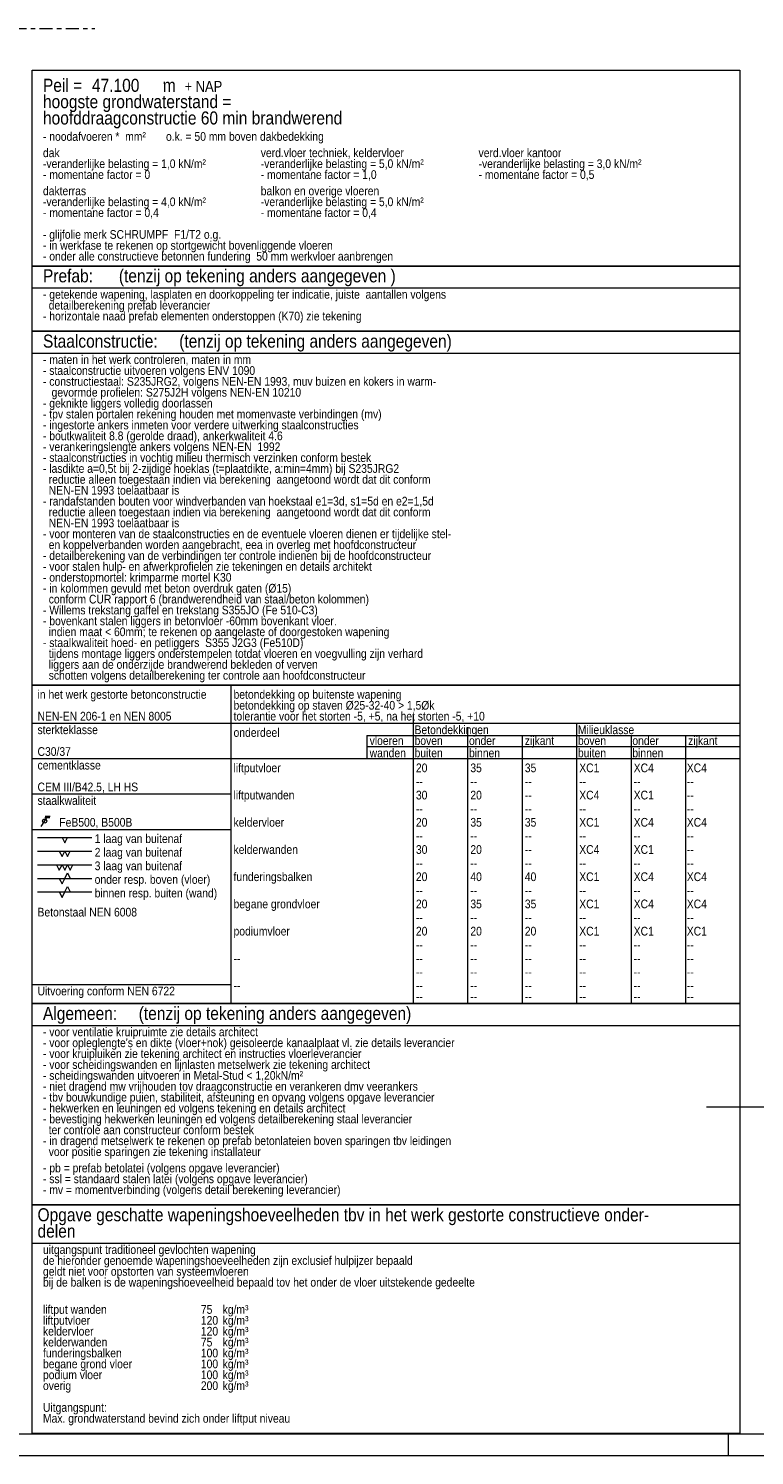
# Model space of a CAD drawing. Header units: millimetres. Extents: x -931 to -90, y -1411 to -817.
# Tile 51 of 63: x -461 to -294, y -1411 to -1083. Entities that reach past the tile are written whole.
import ezdxf

# ---------------------------------------------------------------- set-up
doc = ezdxf.new("R2010")
doc.units = ezdxf.units.MM
doc.linetypes.add('XKITLINE00', pattern=[0])
doc.linetypes.add('XKITLINE03', pattern=[6, 3, -1, 1, -1])
for name, color, linetype, lineweight in [('Overige objecten', 7, 'Continuous', 0), ('Stramien', 4, 'Continuous', 0), ('Tekening kader', 3, 'Continuous', 0), ('Tekst', 7, 'Continuous', 0)]:
    doc.layers.add(name, color=color, linetype=linetype, lineweight=lineweight)
doc.styles.add('ARIAL', font='arial.ttf')

msp = doc.modelspace()

# ---------------------------------------------------------------- linework, layer by layer
at = {"layer": 'Overige objecten', "linetype": 'XKITLINE00', "lineweight": 0}
msp.add_line((-257.86, -1330.71), (-305.36, -1330.71), dxfattribs=at)
at = {"layer": 'Stramien', "linetype": 'XKITLINE03', "lineweight": 0}
msp.add_line((-914.5, -1083.01), (-445.81, -1083.01), dxfattribs=at)
at = {"layer": 'Tekening kader', "linetype": 'XKITLINE00', "lineweight": 0}
for p, q in [((-926.36, -1405.71), (-95.36, -1405.71)), ((-300.36, -1410.71), (-300.36, -1405.71)), ((-931.36, -1410.71), (-90.36, -1410.71))]:
    msp.add_line(p, q, dxfattribs=at)
at = {"layer": 'Tekst', "linetype": 'XKITLINE00', "lineweight": 0}
for p, q in [((-460.22, -1092.55), (-297.72, -1092.55)), ((-460.22, -1137.55), (-460.22, -1092.55)), ((-297.72, -1092.55), (-297.72, -1137.55)), ((-460.22, -1137.55), (-297.72, -1137.55)), ((-460.22, -1152.55), (-460.22, -1137.55)), ((-297.72, -1137.55), (-460.22, -1137.55)), ((-297.72, -1137.55), (-297.72, -1152.55)), ((-460.22, -1142.55), (-297.72, -1142.55)), ((-460.22, -1152.55), (-297.72, -1152.55)), ((-460.22, -1233.8), (-460.22, -1152.55)), ((-297.72, -1152.55), (-460.22, -1152.55)), ((-297.72, -1152.55), (-297.72, -1233.8)), ((-460.22, -1157.55), (-297.72, -1157.55)), ((-460.22, -1233.8), (-297.72, -1233.8)), ((-460.22, -1306.93), (-460.22, -1233.8)), ((-297.72, -1233.8), (-460.22, -1233.8)), ((-414.6, -1233.8), (-414.6, -1306.93)), ((-297.72, -1233.8), (-297.72, -1306.93)), ((-372.72, -1240.68), (-372.72, -1306.93)), ((-460.22, -1242.55), (-297.72, -1242.55)), ((-360.22, -1243.49), (-360.22, -1306.93)), ((-335.22, -1242.55), (-335.22, -1306.93)), ((-383.35, -1245.37), (-297.72, -1245.37)), ((-383.35, -1245.37), (-383.35, -1250.68)), ((-383.35, -1247.87), (-297.72, -1247.87)), ((-347.72, -1245.37), (-347.72, -1306.93)), ((-322.72, -1245.37), (-322.72, -1306.93)), ((-310.22, -1245.37), (-310.22, -1306.93)), ((-460.22, -1250.68), (-297.72, -1250.68)), ((-460.22, -1258.8), (-414.6, -1258.8)), ((-458.1, -1266.25), (-456.63, -1263.86)), ((-457.33, -1264.17), (-456.17, -1264.17)), ((-457.25, -1263.86), (-456.1, -1263.86)), ((-460.22, -1266.93), (-414.6, -1266.93)), ((-458.97, -1268.8), (-446.47, -1268.8)), ((-453.35, -1268.8), (-452.72, -1270.05)), ((-452.72, -1270.05), (-452.1, -1268.8)), ((-458.97, -1271.93), (-446.47, -1271.93)), ((-453.97, -1271.93), (-453.35, -1273.18)), ((-453.35, -1273.18), (-452.72, -1271.93)), ((-452.72, -1271.93), (-452.1, -1273.18)), ((-452.1, -1273.18), (-451.47, -1271.93)), ((-458.97, -1275.05), (-446.47, -1275.05)), ((-454.6, -1275.05), (-453.97, -1276.3)), ((-453.97, -1276.3), (-453.35, -1275.05)), ((-453.35, -1275.05), (-452.72, -1276.3)), ((-452.72, -1276.3), (-452.1, -1275.05)), ((-452.72, -1278.18), (-452.1, -1276.93)), ((-452.1, -1275.05), (-451.47, -1276.3)), ((-452.1, -1276.93), (-451.47, -1278.18)), ((-451.47, -1276.3), (-450.85, -1275.05)), ((-458.97, -1278.18), (-446.47, -1278.18)), ((-453.97, -1278.18), (-453.35, -1279.43)), ((-453.35, -1279.43), (-452.72, -1278.18)), ((-452.72, -1281.3), (-452.1, -1280.05)), ((-452.1, -1280.05), (-451.47, -1281.3)), ((-458.97, -1281.3), (-446.47, -1281.3)), ((-453.97, -1281.3), (-453.35, -1282.55)), ((-453.35, -1282.55), (-452.72, -1281.3)), ((-460.22, -1302.55), (-414.6, -1302.55)), ((-460.22, -1306.93), (-297.72, -1306.93)), ((-460.22, -1353.18), (-460.22, -1306.93)), ((-297.72, -1306.93), (-460.22, -1306.93)), ((-460.22, -1306.93), (-414.6, -1306.93)), ((-297.72, -1306.93), (-297.72, -1353.18)), ((-460.22, -1311.93), (-297.72, -1311.93)), ((-460.22, -1353.18), (-297.72, -1353.18)), ((-460.22, -1405.68), (-460.22, -1353.18)), ((-297.72, -1353.18), (-460.22, -1353.18)), ((-297.72, -1353.18), (-297.72, -1405.68)), ((-460.22, -1361.93), (-297.72, -1361.93)), ((-297.72, -1405.68), (-460.22, -1405.68))]:
    msp.add_line(p, q, dxfattribs=at)
msp.add_circle((-457.33, -1265.01), 0.462, dxfattribs=at)

# ---------------------------------------------------------------- texts
at = {"layer": 'Tekst', "style": 'ARIAL', "width": 0.85}
for s, height, p in [('Peil = ', 3, (-457.72, -1097.55)), ('47.100', 3, (-446.47, -1097.55)), ('m', 3, (-430.22, -1097.55)), ('+ NAP', 2.5, (-425.22, -1097.55)), ('hoogste grondwaterstand = ', 3, (-457.72, -1101.3)), ('hoofddraagconstructie 60 min brandwerend', 3, (-457.72, -1105.05)), ('- noodafvoeren *  mm²       o.k. = 50 mm boven dakbedekking', 2, (-457.72, -1108.8)), ('dak', 2, (-457.72, -1112.55)), ('verd.vloer techniek, keldervloer', 2, (-407.72, -1112.55)), ('verd.vloer kantoor', 2, (-357.72, -1112.55)), ('-veranderlijke belasting = 1,0 kN/m²', 2, (-457.72, -1115.05)), ('-veranderlijke belasting = 5,0 kN/m²', 2, (-407.72, -1115.05)), ('-veranderlijke belasting = 3,0 kN/m²', 2, (-357.72, -1115.05)), ('- momentane factor = 0', 2, (-457.72, -1117.55)), ('- momentane factor = 1,0', 2, (-407.72, -1117.55)), ('- momentane factor = 0,5', 2, (-357.72, -1117.55)), ('dakterras', 2, (-457.72, -1121.3)), ('balkon en overige vloeren', 2, (-407.72, -1121.3)), ('-veranderlijke belasting = 4,0 kN/m²', 2, (-457.72, -1123.8)), ('-veranderlijke belasting = 5,0 kN/m²', 2, (-407.72, -1123.8)), ('- momentane factor = 0,4', 2, (-457.72, -1126.3)), ('- momentane factor = 0,4', 2, (-407.72, -1126.3)), ('- glijfolie merk SCHRUMPF  F1/T2 o.g.', 2, (-457.72, -1131.3)), ('- in werkfase te rekenen op stortgewicht bovenliggende vloeren', 2, (-457.72, -1133.8)), ('- onder alle constructieve betonnen fundering  50 mm werkvloer aanbrengen', 2, (-457.72, -1136.3)), ('Prefab:      (tenzij op tekening anders aangegeven )', 3, (-457.72, -1141.3)), ('- getekende wapening, lasplaten en doorkoppeling ter indicatie, juiste  aantallen volgens', 2, (-457.72, -1145.05)), ('  detailberekening prefab leverancier', 2, (-457.72, -1147.55)), ('- horizontale naad prefab elementen onderstoppen (K70) zie tekening', 2, (-457.72, -1150.05)), ('Staalconstructie:     (tenzij op tekening anders aangegeven)', 3, (-457.72, -1156.3)), ('- maten in het werk controleren, maten in mm', 2, (-457.72, -1160.05)), ('- staalconstructie uitvoeren volgens ENV 1090', 2, (-457.72, -1162.55)), ('- constructiestaal: S235JRG2, volgens NEN-EN 1993, muv buizen en kokers in warm-', 2, (-457.72, -1165.05)), ('   gevormde profielen: S275J2H volgens NEN-EN 10210', 2, (-457.72, -1167.55)), ('- geknikte liggers volledig doorlassen', 2, (-457.72, -1170.05)), ('- tpv stalen portalen rekening houden met momenvaste verbindingen (mv)', 2, (-457.72, -1172.55)), ('- ingestorte ankers inmeten voor verdere uitwerking staalconstructies', 2, (-457.72, -1175.05)), ('- boutkwaliteit 8.8 (gerolde draad), ankerkwaliteit 4.6', 2, (-457.72, -1177.55)), ('- verankeringslengte ankers volgens NEN-EN  1992', 2, (-457.72, -1180.05)), ('- staalconstructies in vochtig milieu thermisch verzinken conform bestek', 2, (-457.72, -1182.55)), ('- lasdikte a=0,5t bij 2-zijdige hoeklas (t=plaatdikte, a:min=4mm) bij S235JRG2', 2, (-457.72, -1185.05)), ('  reductie alleen toegestaan indien via berekening  aangetoond wordt dat dit conform', 2, (-457.72, -1187.55)), ('  NEN-EN 1993 toelaatbaar is', 2, (-457.72, -1190.05)), ('- randafstanden bouten voor windverbanden van hoekstaal e1=3d, s1=5d en e2=1,5d', 2, (-457.72, -1192.55)), ('  reductie alleen toegestaan indien via berekening  aangetoond wordt dat dit conform', 2, (-457.72, -1195.05)), ('  NEN-EN 1993 toelaatbaar is', 2, (-457.72, -1197.55)), ('- voor monteren van de staalconstructies en de eventuele vloeren dienen er tijdelijke stel-', 2, (-457.72, -1200.05)), ('  en koppelverbanden worden aangebracht, eea in overleg met hoofdconstructeur', 2, (-457.72, -1202.55)), ('- detailberekening van de verbindingen ter controle indienen bij de hoofdconstructeur', 2, (-457.72, -1205.05)), ('- voor stalen hulp- en afwerkprofielen zie tekeningen en details architekt', 2, (-457.72, -1207.55)), ('- onderstopmortel: krimparme mortel K30', 2, (-457.72, -1210.05)), ('- in kolommen gevuld met beton overdruk gaten (Ø15) ', 2, (-457.72, -1212.55)), ('- Willems trekstang gaffel en trekstang S355JO (Fe 510-C3)', 2, (-457.72, -1217.55)), ('  conform CUR rapport 6 (brandwerendheid van staal/beton kolommen)', 2, (-457.72, -1215.05)), ('- bovenkant stalen liggers in betonvloer -60mm bovenkant vloer.', 2, (-457.72, -1220.05)), ('  indien maat < 60mm; te rekenen op aangelaste of doorgestoken wapening', 2, (-457.72, -1222.55)), ('- staalkwaliteit hoed- en petliggers  S355 J2G3 (Fe510D)', 2, (-457.72, -1225.05)), ('  tijdens montage liggers onderstempelen totdat vloeren en voegvulling zijn verhard ', 2, (-457.72, -1227.55)), ('  liggers aan de onderzijde brandwerend bekleden of verven', 2, (-457.72, -1230.05)), ('  schotten volgens detailberekening ter controle aan hoofdconstructeur', 2, (-457.72, -1232.55)), ('in het werk gestorte betonconstructie', 2, (-458.97, -1236.93)), ('betondekking op buitenste wapening', 2, (-413.97, -1236.93)), ('betondekking op staven Ø25-32-40 > 1,5Øk', 2, (-413.97, -1239.43)), ('NEN-EN 206-1 en NEN 8005', 2, (-458.97, -1241.93)), ('tolerantie voor het storten -5, +5, na het storten -5, +10', 2, (-413.97, -1241.93)), ('sterkteklasse', 2, (-458.97, -1245.05)), ('onderdeel', 2, (-413.97, -1245.68)), ('Betondekkingen', 2, (-372.41, -1245.05)), ('Milieuklasse', 2, (-334.91, -1245.05)), ('C30/37', 2, (-458.97, -1250.05)), ('vloeren', 2, (-382.72, -1247.55)), ('wanden', 2, (-382.72, -1250.37)), ('boven', 2, (-372.41, -1247.55)), ('buiten', 2, (-372.41, -1250.37)), ('onder', 2, (-359.91, -1247.55)), ('binnen', 2, (-359.91, -1250.37)), ('zijkant', 2, (-347.1, -1247.55)), ('boven', 2, (-334.91, -1247.55)), ('buiten', 2, (-334.91, -1250.37)), ('onder', 2, (-322.41, -1247.55)), ('binnen', 2, (-322.41, -1250.37)), ('zijkant', 2, (-309.6, -1247.55)), ('cementklasse', 2, (-458.97, -1253.18)), ('liftputvloer', 2, (-413.97, -1253.8)), ('20', 2, (-372.1, -1253.8)), ('35', 2, (-359.6, -1253.8)), ('35', 2, (-347.1, -1253.8)), ('XC1', 2, (-334.6, -1253.8)), ('XC4', 2, (-322.1, -1253.8)), ('XC4', 2, (-309.91, -1253.8)), ('CEM III/B42.5, LH HS', 2, (-458.97, -1258.18)), ('liftputwanden', 2, (-413.97, -1260.05)), ('30', 2, (-372.1, -1260.05)), ('--', 2, (-372.1, -1256.93)), ('20', 2, (-359.6, -1260.05)), ('--', 2, (-359.6, -1256.93)), ('--', 2, (-347.1, -1256.93)), ('XC4', 2, (-334.6, -1260.05)), ('--', 2, (-334.6, -1256.93)), ('XC1', 2, (-322.1, -1260.05)), ('--', 2, (-322.1, -1256.93)), ('--', 2, (-309.91, -1256.93)), ('staalkwaliteit', 2, (-458.97, -1261.3)), ('--', 2, (-347.1, -1260.05)), ('--', 2, (-309.91, -1260.05)), ('FeB500, B500B', 2, (-453.97, -1266.3)), ('keldervloer', 2, (-413.97, -1266.3)), ('20', 2, (-372.1, -1266.3)), ('--', 2, (-372.1, -1263.18)), ('35', 2, (-359.6, -1266.3)), ('--', 2, (-359.6, -1263.18)), ('35', 2, (-347.1, -1266.3)), ('--', 2, (-347.1, -1263.18)), ('XC1', 2, (-334.6, -1266.3)), ('--', 2, (-334.6, -1263.18)), ('XC4', 2, (-322.1, -1266.3)), ('--', 2, (-322.1, -1263.18)), ('XC4', 2, (-309.91, -1266.3)), ('--', 2, (-309.91, -1263.18)), ('1 laag van buitenaf', 2, (-445.85, -1270.05)), ('2 laag van buitenaf', 2, (-445.85, -1273.18)), ('kelderwanden', 2, (-413.97, -1272.55)), ('30', 2, (-372.1, -1272.55)), ('--', 2, (-372.1, -1269.43)), ('20', 2, (-359.6, -1272.55)), ('--', 2, (-359.6, -1269.43)), ('--', 2, (-347.1, -1269.43)), ('XC4', 2, (-334.6, -1272.55)), ('--', 2, (-334.6, -1269.43)), ('XC1', 2, (-322.1, -1272.55)), ('--', 2, (-322.1, -1269.43)), ('--', 2, (-309.91, -1269.43)), ('3 laag van buitenaf', 2, (-445.85, -1276.3)), ('--', 2, (-347.1, -1272.55)), ('--', 2, (-309.91, -1272.55)), ('onder resp. boven (vloer)', 2, (-445.85, -1279.43)), ('funderingsbalken', 2, (-413.97, -1278.8)), ('20', 2, (-372.1, -1278.8)), ('--', 2, (-372.1, -1275.68)), ('40', 2, (-359.6, -1278.8)), ('--', 2, (-359.6, -1275.68)), ('40', 2, (-347.1, -1278.8)), ('--', 2, (-347.1, -1275.68)), ('XC1', 2, (-334.6, -1278.8)), ('--', 2, (-334.6, -1275.68)), ('XC4', 2, (-322.1, -1278.8)), ('--', 2, (-322.1, -1275.68)), ('XC4', 2, (-309.91, -1278.8)), ('--', 2, (-309.91, -1275.68)), ('binnen resp. buiten (wand)', 2, (-445.85, -1282.55)), ('--', 2, (-372.1, -1281.93)), ('--', 2, (-359.6, -1281.93)), ('--', 2, (-347.1, -1281.93)), ('--', 2, (-334.6, -1281.93)), ('--', 2, (-322.1, -1281.93)), ('--', 2, (-309.91, -1281.93)), ('begane grondvloer', 2, (-413.97, -1285.05)), ('20', 2, (-372.1, -1285.05)), ('35', 2, (-359.6, -1285.05)), ('35', 2, (-347.1, -1285.05)), ('XC1', 2, (-334.6, -1285.05)), ('XC4', 2, (-322.1, -1285.05)), ('XC4', 2, (-309.91, -1285.05)), ('Betonstaal NEN 6008', 2, (-458.97, -1286.93)), ('--', 2, (-372.1, -1288.18)), ('--', 2, (-359.6, -1288.18)), ('--', 2, (-347.1, -1288.18)), ('--', 2, (-334.6, -1288.18)), ('--', 2, (-322.1, -1288.18)), ('--', 2, (-309.91, -1288.18)), ('podiumvloer', 2, (-413.97, -1291.3)), ('20', 2, (-372.1, -1291.3)), ('20', 2, (-359.6, -1291.3)), ('20', 2, (-347.1, -1291.3)), ('XC1', 2, (-334.6, -1291.3)), ('XC1', 2, (-322.1, -1291.3)), ('XC1', 2, (-309.91, -1291.3)), ('--', 2, (-372.1, -1294.43)), ('--', 2, (-359.6, -1294.43)), ('--', 2, (-347.1, -1294.43)), ('--', 2, (-334.6, -1294.43)), ('--', 2, (-322.1, -1294.43)), ('--', 2, (-309.91, -1294.43)), ('--', 2, (-413.97, -1297.55)), ('--', 2, (-372.1, -1297.55)), ('--', 2, (-359.6, -1297.55)), ('--', 2, (-347.1, -1297.55)), ('--', 2, (-334.6, -1297.55)), ('--', 2, (-322.1, -1297.55)), ('--', 2, (-309.91, -1297.55)), ('--', 2, (-372.1, -1300.68)), ('--', 2, (-359.6, -1300.68)), ('--', 2, (-347.1, -1300.68)), ('--', 2, (-334.6, -1300.68)), ('--', 2, (-322.1, -1300.68)), ('--', 2, (-309.91, -1300.68)), ('Uitvoering conform NEN 6722', 2, (-458.97, -1305.05)), ('--', 2, (-413.97, -1303.8)), ('--', 2, (-372.1, -1303.8)), ('--', 2, (-359.6, -1303.8)), ('--', 2, (-347.1, -1303.8)), ('--', 2, (-334.6, -1303.8)), ('--', 2, (-322.1, -1303.8)), ('--', 2, (-309.91, -1303.8)), ('Algemeen:     (tenzij op tekening anders aangegeven)', 3, (-457.72, -1310.68)), ('--', 2, (-372.1, -1306.3)), ('--', 2, (-359.6, -1306.3)), ('--', 2, (-347.1, -1306.3)), ('--', 2, (-334.6, -1306.3)), ('--', 2, (-322.1, -1306.3)), ('--', 2, (-309.91, -1306.3)), ('- voor ventilatie kruipruimte zie details architect', 2, (-457.72, -1314.43)), ("- voor opleglengte's en dikte (vloer+nok) geisoleerde kanaalplaat vl. zie details leverancier", 2, (-457.72, -1316.93)), ('- voor kruipluiken zie tekening architect en instructies vloerleverancier', 2, (-457.72, -1319.43)), ('- voor scheidingswanden en lijnlasten metselwerk zie tekening architect', 2, (-457.72, -1321.93)), ('- scheidingswanden uitvoeren in Metal-Stud < 1,20kN/m²', 2, (-457.72, -1324.43)), ('- niet dragend mw vrijhouden tov draagconstructie en verankeren dmv veerankers', 2, (-457.72, -1326.93)), ('- tbv bouwkundige puien, stabiliteit, afsteuning en opvang volgens opgave leverancier', 2, (-457.72, -1329.43)), ('- hekwerken en leuningen ed volgens tekening en details architect', 2, (-457.72, -1331.93)), ('- bevestiging hekwerken leuningen ed volgens detailberekening staal leverancier', 2, (-457.72, -1334.43)), ('  ter controle aan constructeur conform bestek', 2, (-457.72, -1336.93)), ('- in dragend metselwerk te rekenen op prefab betonlateien boven sparingen tbv leidingen', 2, (-457.72, -1339.43)), ('  voor positie sparingen zie tekening installateur', 2, (-457.72, -1341.93)), ('- pb = prefab betolatei (volgens opgave leverancier)', 2, (-457.72, -1345.68)), ('- ssl = standaard stalen latei (volgens opgave leverancier)', 2, (-457.72, -1348.18)), ('- mv = momentverbinding (volgens detail berekening leverancier)', 2, (-457.72, -1350.68)), ('Opgave geschatte wapeningshoeveelheden tbv in het werk gestorte constructieve onder-', 3, (-458.97, -1356.93)), ('delen', 3, (-458.97, -1360.68)), ('uitgangspunt traditioneel gevlochten wapening', 2, (-457.72, -1364.43)), ('de hieronder genoemde wapeningshoeveelheden zijn exclusief hulpijzer bepaald', 2, (-457.72, -1366.93)), ('geldt niet voor opstorten van systeemvloeren', 2, (-457.72, -1369.43)), ('bij de balken is de wapeningshoeveelheid bepaald tov het onder de vloer uitstekende gedeelte ', 2, (-457.72, -1371.93)), ('liftput wanden', 2, (-457.72, -1378.18)), ('75', 2, (-421.47, -1378.18)), ('kg/m³', 2, (-416.47, -1378.18)), ('liftputvloer', 2, (-457.72, -1380.68)), ('120', 2, (-421.47, -1380.68)), ('kg/m³', 2, (-416.47, -1380.68)), ('keldervloer', 2, (-457.72, -1383.18)), ('120', 2, (-421.47, -1383.18)), ('kg/m³', 2, (-416.47, -1383.18)), ('funderingsbalken', 2, (-457.72, -1388.18)), ('kelderwanden', 2, (-457.72, -1385.68)), ('75', 2, (-421.47, -1385.68)), ('kg/m³', 2, (-416.47, -1385.68)), ('kg/m³', 2, (-416.47, -1388.18)), ('begane grond vloer', 2, (-457.72, -1390.68)), ('100', 2, (-421.47, -1388.18)), ('100', 2, (-421.47, -1390.68)), ('kg/m³', 2, (-416.47, -1390.68)), ('podium vloer', 2, (-457.72, -1393.18)), ('100', 2, (-421.47, -1393.18)), ('kg/m³', 2, (-416.47, -1393.18)), ('overig', 2, (-457.72, -1395.68)), ('200', 2, (-421.47, -1395.68)), ('kg/m³', 2, (-416.47, -1395.68)), ('Uitgangspunt:', 2, (-457.72, -1400.68)), ('Max. grondwaterstand bevind zich onder liftput niveau', 2, (-457.72, -1403.18))]:
    msp.add_text(s, height=height, dxfattribs=at).set_placement(p)

doc.saveas('drawing.dxf')
